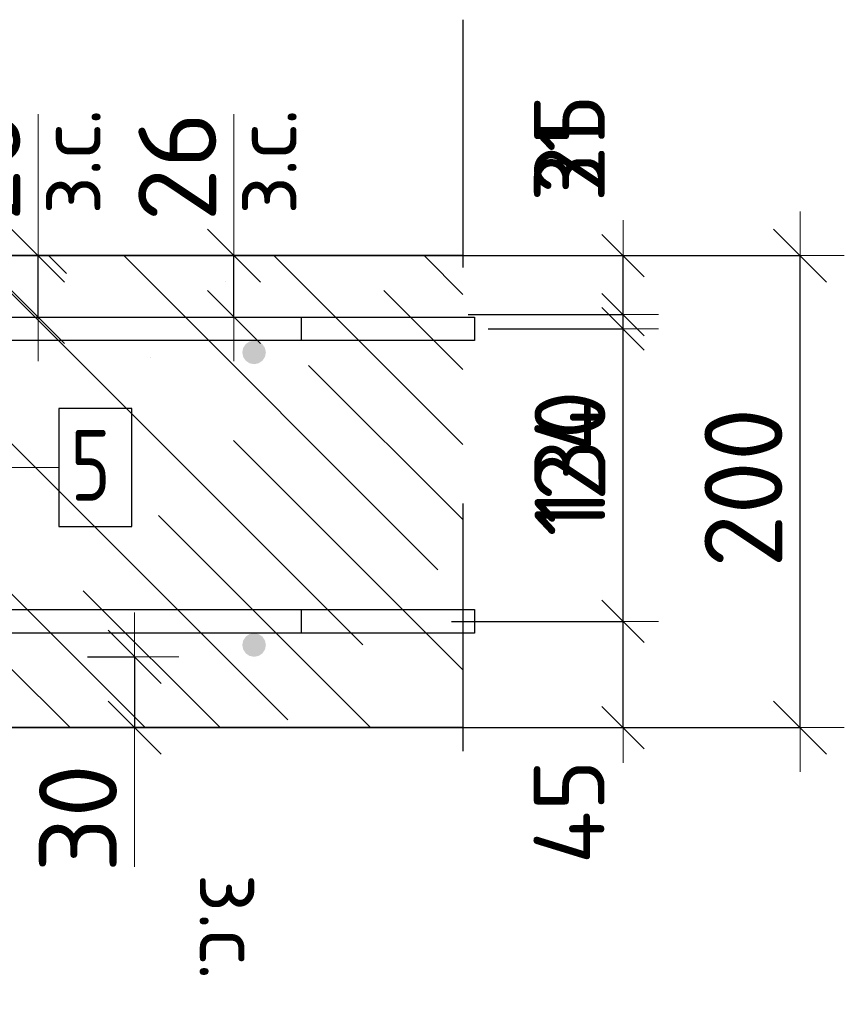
# Model space of a CAD drawing. Header units: metres. Extents: x -38 to 93, y -15 to 21.
# Tile 137 of 152: x 72.568 to 72.918, y 7.225 to 7.642. Entities that reach past the tile are written whole.
import ezdxf

# ---------------------------------------------------------------- set-up
doc = ezdxf.new("R2010")
doc.units = ezdxf.units.M
doc.header["$PDMODE"] = 65
doc.linetypes.add('______4', pattern=[0.135, 0.105, -0.03])
for name, color, linetype, lineweight in [('XR$4$Арм. стержнями верхней зоны', 180, 'Continuous', 35), ('XR$4$Арм. стержнями нижней зоны', 180, 'Continuous', 35), ('XR$4$Арм.стержн. Арматура края', 96, 'Continuous', 35), ('XR$4$Арм.стержн. Доп. арматура', 180, 'Continuous', 35), ('XR$4$Размерная линия (1)', 7, 'Continuous', 13), ('XR$4$Размерная линия_ общее', 7, 'Continuous', 13), ('XR$6$Арм. стержнями верхней зоны', 180, 'Continuous', 35), ('XR$6$Арм. стержнями нижней зоны', 180, 'Continuous', 35), ('XR$6$Арм.стержн. Арматура края', 96, 'Continuous', 35), ('XR$6$Арм.стержн. Доп. арматура', 180, 'Continuous', 35), ('XR$6$Размерная линия (1)', 7, 'Continuous', 13), ('XR$6$Размерная линия_ общее', 7, 'Continuous', 13)]:
    doc.layers.add(name, color=color, linetype=linetype, lineweight=lineweight)
doc.styles.add('ISOCPEUR', font='txt')
doc.dimstyles.new('DIMSTYLE_11', dxfattribs={"dimtxt": 0.03, "dimasz": 0.03, "dimexe": 0, "dimexo": 0, "dimgap": 0.015, "dimtad": 2, "dimdec": 0, "dimlfac": 1000, "dimrnd": 1, "dimzin": 12, "dimdsep": 46, "dimtxsty": 'ISOCPEUR', "dimblk1": 'ALL_ML_STRICH', "dimblk2": 'ALL_ML_STRICH', "dimsah": 1, "dimcen": 0, "dimclrd": 7, "dimclre": 256, "dimclrt": 7, "dimadec": 0, "dimazin": 0, "dimtfac": 1, "dimtdec": 0, "dimtix": 1, "dimtmove": 2, "dimatfit": 3, "dimfxl": 0, "dimtvp": 1.2, "dimtzin": 0, "dimlwd": 0, "dimlwe": -3, "dimarcsym": 0})
doc.dimstyles.new('DIMSTYLE_12', dxfattribs={"dimtxt": 0.03, "dimasz": 0.03, "dimexe": 0, "dimexo": 0, "dimgap": 0.015, "dimtad": 2, "dimdec": 0, "dimlfac": 1000, "dimrnd": 1, "dimzin": 12, "dimdsep": 46, "dimtxsty": 'ISOCPEUR', "dimblk1": 'ALL_ML_STRICH', "dimblk2": 'ALL_ML_STRICH', "dimsah": 1, "dimcen": 0, "dimclrd": 7, "dimclre": 256, "dimclrt": 7, "dimadec": 0, "dimazin": 0, "dimtfac": 1, "dimtdec": 0, "dimtix": 1, "dimtmove": 2, "dimatfit": 3, "dimfxl": 0, "dimtzin": 0, "dimlwd": 0, "dimlwe": -3, "dimarcsym": 0})
doc.dimstyles.new('DIMSTYLE_18', dxfattribs={"dimtxt": 0.033, "dimasz": 0.0375, "dimexe": 0, "dimexo": 0, "dimgap": 0.0165, "dimtad": 2, "dimdec": 0, "dimlfac": 1000, "dimrnd": 1, "dimzin": 12, "dimdsep": 46, "dimtxsty": 'ISOCPEUR', "dimblk1": 'ALL_ML_STRICH', "dimblk2": 'ALL_ML_STRICH', "dimsah": 1, "dimcen": 0, "dimclrd": 7, "dimclre": 256, "dimclrt": 7, "dimadec": 0, "dimazin": 0, "dimtfac": 1, "dimtdec": 0, "dimtix": 1, "dimtmove": 2, "dimatfit": 3, "dimfxl": 0, "dimtvp": 1.2, "dimtzin": 0, "dimlwd": 0, "dimlwe": -3, "dimarcsym": 0})
doc.dimstyles.new('DIMSTYLE_8', dxfattribs={"dimtxt": 0.033, "dimasz": 0.0375, "dimexe": 0, "dimexo": 0, "dimgap": 0.0165, "dimtad": 2, "dimdec": 0, "dimlfac": 1000, "dimrnd": 1, "dimzin": 12, "dimdsep": 46, "dimtxsty": 'ISOCPEUR', "dimblk1": 'ALL_ML_STRICH', "dimblk2": 'ALL_ML_STRICH', "dimsah": 1, "dimcen": 0, "dimclrd": 7, "dimclre": 256, "dimclrt": 7, "dimadec": 0, "dimazin": 0, "dimtfac": 1, "dimtdec": 0, "dimtix": 1, "dimtmove": 2, "dimatfit": 3, "dimfxl": 0, "dimtzin": 0, "dimlwd": 0, "dimlwe": -3, "dimarcsym": 0})
pattern_1 = [(135, (0, 0), (-0.031819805, -0.031819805), [0.4, -0.05, 0, -0.05]), (135, (-0.01591, -0.01591), (-0.031819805, -0.031819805), [0.8, -0.1, 0.1, -0.1])]

# ---------------------------------------------------------------- blocks, each defined once
blk = doc.blocks.new('ALL_ML_STRICH')
at = {"color": 0, "linetype": 'ByBlock', "lineweight": -2}
for p, q in [((0, -0.5), (0, 0.5)), ((-0.3, -0.3), (0.3, 0.3)), ((-1, 0), (0.5, 0))]:
    blk.add_line(p, q, dxfattribs=at)
blk = doc.blocks.new('*D156')
at = {"layer": 'DEFPOINTS', "color": 7, "linetype": 'Continuous', "lineweight": 13, "transparency": 33554687}
for p in [(72.7273, 7.54188), (72.7273, 7.34188), (72.89884, 7.34188)]:
    blk.add_point(p, dxfattribs=at)
at = {"layer": 'XR$4$Размерная линия_ общее', "color": 253, "linetype": 'Continuous', "lineweight": -2, "true_color": 0xa0a0a0, "transparency": 33554687}
for p, q in [((72.7473, 7.54188), (72.89884, 7.54188)), ((72.7473, 7.34188), (72.89884, 7.34188))]:
    blk.add_line(p, q, dxfattribs=at)
at = {"layer": 'XR$4$Размерная линия_ общее', "color": 7, "linetype": 'Continuous', "lineweight": -2, "transparency": 33554687}
blk.add_line((72.89884, 7.34188), (72.89884, 7.54188), dxfattribs=at)
at = {"layer": 'XR$4$Размерная линия_ общее', "color": 7, "linetype": 'Continuous', "lineweight": 13, "transparency": 33554687, "xscale": 0.0375, "yscale": 0.0375, "zscale": 0.0375}
for p, rotation in [((72.89884, 7.54188), 90), ((72.89884, 7.34188), 270)]:
    blk.add_blockref('ALL_ML_STRICH', p, dxfattribs=dict(at, rotation=rotation))
at = {"layer": 'XR$4$Размерная линия_ общее', "color": 7, "linetype": 'Continuous', "lineweight": 13, "transparency": 33554687, "insert": (72.87484, 7.44353), "char_height": 0.033, "width": 0.099, "attachment_point": 5, "rotation": 90, "style": 'ISOCPEUR'}
blk.add_mtext('\\A1;{200}', dxfattribs=at)
blk = doc.blocks.new('*D157')
at = {"layer": 'DEFPOINTS', "color": 7, "linetype": 'Continuous', "lineweight": 13, "transparency": 33554687}
for p in [(72.5769, 7.37188), (72.61689, 7.37188), (72.5769, 7.34188)]:
    blk.add_point(p, dxfattribs=at)
at = {"layer": 'XR$4$Размерная линия_ общее', "color": 253, "linetype": 'Continuous', "lineweight": -2, "true_color": 0xa0a0a0, "transparency": 33554687}
for p, q in [((72.5969, 7.37188), (72.61689, 7.37188)), ((72.5969, 7.34188), (72.61689, 7.34188))]:
    blk.add_line(p, q, dxfattribs=at)
at = {"layer": 'XR$4$Размерная линия_ общее', "color": 7, "linetype": 'Continuous', "lineweight": -2, "transparency": 33554687}
blk.add_line((72.61689, 7.37188), (72.61689, 7.34188), dxfattribs=at)
at = {"layer": 'XR$4$Размерная линия_ общее', "color": 7, "linetype": 'Continuous', "lineweight": 13, "transparency": 33554687, "xscale": 0.0375, "yscale": 0.0375, "zscale": 0.0375}
for p, rotation in [((72.61689, 7.37188), 90), ((72.61689, 7.34188), 270)]:
    blk.add_blockref('ALL_ML_STRICH', p, dxfattribs=dict(at, rotation=rotation))
at = {"layer": 'XR$4$Размерная линия_ общее', "color": 7, "linetype": 'Continuous', "lineweight": 13, "transparency": 33554687, "insert": (72.59289, 7.30345), "char_height": 0.033, "width": 0.066, "attachment_point": 5, "rotation": 90, "style": 'ISOCPEUR'}
blk.add_mtext('\\A1;{30}', dxfattribs=at)
at = {"layer": 'XR$4$Размерная линия_ общее', "color": 7, "linetype": 'Continuous', "lineweight": 13, "transparency": 33554687, "insert": (72.67143, 7.27997), "char_height": 0.027, "width": 0.00135, "attachment_point": 1, "rotation": 270, "line_spacing_factor": 0.60241, "style": 'ISOCPEUR'}
blk.add_mtext('з.с.', dxfattribs=at)
blk = doc.blocks.new('*D314')
at = {"layer": 'DEFPOINTS', "color": 7, "linetype": 'Continuous', "lineweight": 13, "transparency": 33554687}
for p in [(72.61899, 7.54188), (72.61899, 7.51588), (72.65897, 7.51588)]:
    blk.add_point(p, dxfattribs=at)
at = {"layer": 'XR$4$Размерная линия_ общее', "color": 253, "linetype": 'Continuous', "lineweight": -2, "true_color": 0xa0a0a0, "transparency": 33554687}
for p, q in [((72.63899, 7.54188), (72.65897, 7.54188)), ((72.63899, 7.51588), (72.65897, 7.51588))]:
    blk.add_line(p, q, dxfattribs=at)
at = {"layer": 'XR$4$Размерная линия_ общее', "color": 7, "linetype": 'Continuous', "lineweight": -2, "transparency": 33554687}
blk.add_line((72.65897, 7.51588), (72.65897, 7.54188), dxfattribs=at)
at = {"layer": 'XR$4$Размерная линия_ общее', "color": 7, "linetype": 'Continuous', "lineweight": 13, "transparency": 33554687, "xscale": 0.0375, "yscale": 0.0375, "zscale": 0.0375}
for p, rotation in [((72.65897, 7.54188), 90), ((72.65897, 7.51588), 270)]:
    blk.add_blockref('ALL_ML_STRICH', p, dxfattribs=dict(at, rotation=rotation))
at = {"layer": 'XR$4$Размерная линия_ общее', "color": 7, "linetype": 'Continuous', "lineweight": 13, "transparency": 33554687, "insert": (72.65851, 7.55924), "char_height": 0.027, "width": 0.00135, "attachment_point": 1, "rotation": 90, "line_spacing_factor": 0.60241, "style": 'ISOCPEUR'}
blk.add_mtext('з.с.', dxfattribs=at)
at = {"layer": 'XR$4$Размерная линия_ общее', "color": 7, "linetype": 'Continuous', "lineweight": 13, "transparency": 33554687, "insert": (72.63497, 7.5796), "char_height": 0.033, "width": 0.066, "attachment_point": 5, "rotation": 90, "style": 'ISOCPEUR'}
blk.add_mtext('\\A1;{26}', dxfattribs=at)
blk = doc.blocks.new('*D315')
at = {"layer": 'DEFPOINTS', "color": 7, "linetype": 'Continuous', "lineweight": 13, "transparency": 33554687}
for p in [(72.73118, 7.38688), (72.74403, 7.34188), (72.82384, 7.34188)]:
    blk.add_point(p, dxfattribs=at)
at = {"layer": 'XR$4$Размерная линия (1)', "color": 9, "linetype": 'Continuous', "lineweight": -2, "true_color": 0xc7c7c7, "transparency": 33554687}
for p, q in [((72.75118, 7.38688), (72.82384, 7.38688)), ((72.76403, 7.34188), (72.82384, 7.34188))]:
    blk.add_line(p, q, dxfattribs=at)
at = {"layer": 'XR$4$Размерная линия (1)', "color": 7, "linetype": 'Continuous', "lineweight": -2, "transparency": 33554687}
blk.add_line((72.82384, 7.34188), (72.82384, 7.38688), dxfattribs=at)
at = {"layer": 'XR$4$Размерная линия (1)', "color": 7, "linetype": 'Continuous', "lineweight": 13, "transparency": 33554687, "xscale": 0.03, "yscale": 0.03, "zscale": 0.03}
for p, rotation in [((72.82384, 7.38688), 90), ((72.82384, 7.34188), 270)]:
    blk.add_blockref('ALL_ML_STRICH', p, dxfattribs=dict(at, rotation=rotation))
at = {"layer": 'XR$4$Размерная линия (1)', "color": 7, "linetype": 'Continuous', "lineweight": 13, "transparency": 33554687, "insert": (72.80098, 7.30614), "char_height": 0.03, "width": 0.06, "attachment_point": 5, "rotation": 90, "style": 'ISOCPEUR'}
blk.add_mtext('\\A1;{45}', dxfattribs=at)
blk = doc.blocks.new('*D316')
at = {"layer": 'DEFPOINTS', "color": 7, "linetype": 'Continuous', "lineweight": 13, "transparency": 33554687}
for p in [(72.74666, 7.51088), (72.73118, 7.38688), (72.82384, 7.38688)]:
    blk.add_point(p, dxfattribs=at)
at = {"layer": 'XR$4$Размерная линия (1)', "color": 9, "linetype": 'Continuous', "lineweight": -2, "true_color": 0xc7c7c7, "transparency": 33554687}
for p, q in [((72.76666, 7.51088), (72.82384, 7.51088)), ((72.75118, 7.38688), (72.82384, 7.38688))]:
    blk.add_line(p, q, dxfattribs=at)
at = {"layer": 'XR$4$Размерная линия (1)', "color": 7, "linetype": 'Continuous', "lineweight": -2, "transparency": 33554687}
blk.add_line((72.82384, 7.38688), (72.82384, 7.51088), dxfattribs=at)
at = {"layer": 'XR$4$Размерная линия (1)', "color": 7, "linetype": 'Continuous', "lineweight": 13, "transparency": 33554687, "xscale": 0.03, "yscale": 0.03, "zscale": 0.03}
for p, rotation in [((72.82384, 7.51088), 90), ((72.82384, 7.38688), 270)]:
    blk.add_blockref('ALL_ML_STRICH', p, dxfattribs=dict(at, rotation=rotation))
at = {"layer": 'XR$4$Размерная линия (1)', "color": 7, "linetype": 'Continuous', "lineweight": 13, "transparency": 33554687, "insert": (72.80134, 7.45188), "char_height": 0.03, "width": 0.09, "attachment_point": 5, "rotation": 90, "style": 'ISOCPEUR'}
blk.add_mtext('\\A1;{124}', dxfattribs=at)
blk = doc.blocks.new('*D317')
at = {"layer": 'DEFPOINTS', "color": 7, "linetype": 'Continuous', "lineweight": 13, "transparency": 33554687}
for p in [(72.72034, 7.54188), (72.74666, 7.51088), (72.82384, 7.51088)]:
    blk.add_point(p, dxfattribs=at)
at = {"layer": 'XR$4$Размерная линия (1)', "color": 9, "linetype": 'Continuous', "lineweight": -2, "true_color": 0xc7c7c7, "transparency": 33554687}
for p, q in [((72.74034, 7.54188), (72.82384, 7.54188)), ((72.76666, 7.51088), (72.82384, 7.51088))]:
    blk.add_line(p, q, dxfattribs=at)
at = {"layer": 'XR$4$Размерная линия (1)', "color": 7, "linetype": 'Continuous', "lineweight": -2, "transparency": 33554687}
blk.add_line((72.82384, 7.51088), (72.82384, 7.54188), dxfattribs=at)
at = {"layer": 'XR$4$Размерная линия (1)', "color": 7, "linetype": 'Continuous', "lineweight": 13, "transparency": 33554687, "xscale": 0.03, "yscale": 0.03, "zscale": 0.03}
for p, rotation in [((72.82384, 7.54188), 90), ((72.82384, 7.51088), 270)]:
    blk.add_blockref('ALL_ML_STRICH', p, dxfattribs=dict(at, rotation=rotation))
at = {"layer": 'XR$4$Размерная линия (1)', "color": 7, "linetype": 'Continuous', "lineweight": 13, "transparency": 33554687, "insert": (72.80113, 7.58256), "char_height": 0.03, "width": 0.06, "attachment_point": 5, "rotation": 90, "style": 'ISOCPEUR'}
blk.add_mtext('\\A1;{31}', dxfattribs=at)
blk = doc.blocks.new('*D745')
at = {"layer": 'DEFPOINTS', "color": 7, "linetype": 'Continuous', "lineweight": 13, "transparency": 33554687}
for p in [(72.7273, 7.54188), (72.7273, 7.34188), (72.89884, 7.34188)]:
    blk.add_point(p, dxfattribs=at)
at = {"layer": 'XR$6$Размерная линия_ общее', "color": 253, "linetype": 'Continuous', "lineweight": -2, "true_color": 0xa0a0a0, "transparency": 33554687}
for p, q in [((72.7473, 7.54188), (72.89884, 7.54188)), ((72.7473, 7.34188), (72.89884, 7.34188))]:
    blk.add_line(p, q, dxfattribs=at)
at = {"layer": 'XR$6$Размерная линия_ общее', "color": 7, "linetype": 'Continuous', "lineweight": -2, "transparency": 33554687}
blk.add_line((72.89884, 7.34188), (72.89884, 7.54188), dxfattribs=at)
at = {"layer": 'XR$6$Размерная линия_ общее', "color": 7, "linetype": 'Continuous', "lineweight": 13, "transparency": 33554687, "xscale": 0.0375, "yscale": 0.0375, "zscale": 0.0375}
for p, rotation in [((72.89884, 7.54188), 90), ((72.89884, 7.34188), 270)]:
    blk.add_blockref('ALL_ML_STRICH', p, dxfattribs=dict(at, rotation=rotation))
at = {"layer": 'XR$6$Размерная линия_ общее', "color": 7, "linetype": 'Continuous', "lineweight": 13, "transparency": 33554687, "insert": (72.87484, 7.44353), "char_height": 0.033, "width": 0.099, "attachment_point": 5, "rotation": 90, "style": 'ISOCPEUR'}
blk.add_mtext('\\A1;{200}', dxfattribs=at)
blk = doc.blocks.new('*D746')
at = {"layer": 'DEFPOINTS', "color": 7, "linetype": 'Continuous', "lineweight": 13, "transparency": 33554687}
for p in [(72.5769, 7.37188), (72.61689, 7.37188), (72.5769, 7.34188)]:
    blk.add_point(p, dxfattribs=at)
at = {"layer": 'XR$6$Размерная линия_ общее', "color": 253, "linetype": 'Continuous', "lineweight": -2, "true_color": 0xa0a0a0, "transparency": 33554687}
for p, q in [((72.5969, 7.37188), (72.61689, 7.37188)), ((72.5969, 7.34188), (72.61689, 7.34188))]:
    blk.add_line(p, q, dxfattribs=at)
at = {"layer": 'XR$6$Размерная линия_ общее', "color": 7, "linetype": 'Continuous', "lineweight": -2, "transparency": 33554687}
blk.add_line((72.61689, 7.37188), (72.61689, 7.34188), dxfattribs=at)
at = {"layer": 'XR$6$Размерная линия_ общее', "color": 7, "linetype": 'Continuous', "lineweight": 13, "transparency": 33554687, "xscale": 0.0375, "yscale": 0.0375, "zscale": 0.0375}
for p, rotation in [((72.61689, 7.37188), 90), ((72.61689, 7.34188), 270)]:
    blk.add_blockref('ALL_ML_STRICH', p, dxfattribs=dict(at, rotation=rotation))
at = {"layer": 'XR$6$Размерная линия_ общее', "color": 7, "linetype": 'Continuous', "lineweight": 13, "transparency": 33554687, "insert": (72.59289, 7.30345), "char_height": 0.033, "width": 0.066, "attachment_point": 5, "rotation": 90, "style": 'ISOCPEUR'}
blk.add_mtext('\\A1;{30}', dxfattribs=at)
at = {"layer": 'XR$6$Размерная линия_ общее', "color": 7, "linetype": 'Continuous', "lineweight": 13, "transparency": 33554687, "insert": (72.67143, 7.27997), "char_height": 0.027, "width": 0.00135, "attachment_point": 1, "rotation": 270, "line_spacing_factor": 0.60241, "style": 'ISOCPEUR'}
blk.add_mtext('з.с.', dxfattribs=at)
blk = doc.blocks.new('*D747')
at = {"layer": 'DEFPOINTS', "color": 7, "linetype": 'Continuous', "lineweight": 13, "transparency": 33554687}
for p in [(72.73118, 7.38688), (72.74403, 7.34188), (72.82384, 7.34188)]:
    blk.add_point(p, dxfattribs=at)
at = {"layer": 'XR$6$Размерная линия (1)', "color": 9, "linetype": 'Continuous', "lineweight": -2, "true_color": 0xc7c7c7, "transparency": 33554687}
for p, q in [((72.75118, 7.38688), (72.82384, 7.38688)), ((72.76403, 7.34188), (72.82384, 7.34188))]:
    blk.add_line(p, q, dxfattribs=at)
at = {"layer": 'XR$6$Размерная линия (1)', "color": 7, "linetype": 'Continuous', "lineweight": -2, "transparency": 33554687}
blk.add_line((72.82384, 7.34188), (72.82384, 7.38688), dxfattribs=at)
at = {"layer": 'XR$6$Размерная линия (1)', "color": 7, "linetype": 'Continuous', "lineweight": 13, "transparency": 33554687, "xscale": 0.03, "yscale": 0.03, "zscale": 0.03}
for p, rotation in [((72.82384, 7.38688), 90), ((72.82384, 7.34188), 270)]:
    blk.add_blockref('ALL_ML_STRICH', p, dxfattribs=dict(at, rotation=rotation))
at = {"layer": 'XR$6$Размерная линия (1)', "color": 7, "linetype": 'Continuous', "lineweight": 13, "transparency": 33554687, "insert": (72.80098, 7.30614), "char_height": 0.03, "width": 0.06, "attachment_point": 5, "rotation": 90, "style": 'ISOCPEUR'}
blk.add_mtext('\\A1;{45}', dxfattribs=at)
blk = doc.blocks.new('*D748')
at = {"layer": 'DEFPOINTS', "color": 7, "linetype": 'Continuous', "lineweight": 13, "transparency": 33554687}
for p in [(72.73821, 7.51688), (72.73118, 7.38688), (72.82384, 7.38688)]:
    blk.add_point(p, dxfattribs=at)
at = {"layer": 'XR$6$Размерная линия (1)', "color": 9, "linetype": 'Continuous', "lineweight": -2, "true_color": 0xc7c7c7, "transparency": 33554687}
for p, q in [((72.75821, 7.51688), (72.82384, 7.51688)), ((72.75118, 7.38688), (72.82384, 7.38688))]:
    blk.add_line(p, q, dxfattribs=at)
at = {"layer": 'XR$6$Размерная линия (1)', "color": 7, "linetype": 'Continuous', "lineweight": -2, "transparency": 33554687}
blk.add_line((72.82384, 7.38688), (72.82384, 7.51688), dxfattribs=at)
at = {"layer": 'XR$6$Размерная линия (1)', "color": 7, "linetype": 'Continuous', "lineweight": 13, "transparency": 33554687, "xscale": 0.03, "yscale": 0.03, "zscale": 0.03}
for p, rotation in [((72.82384, 7.51688), 90), ((72.82384, 7.38688), 270)]:
    blk.add_blockref('ALL_ML_STRICH', p, dxfattribs=dict(at, rotation=rotation))
at = {"layer": 'XR$6$Размерная линия (1)', "color": 7, "linetype": 'Continuous', "lineweight": 13, "transparency": 33554687, "insert": (72.80134, 7.45638), "char_height": 0.03, "width": 0.09, "attachment_point": 5, "rotation": 90, "style": 'ISOCPEUR'}
blk.add_mtext('\\A1;{130}', dxfattribs=at)
blk = doc.blocks.new('*D749')
at = {"layer": 'DEFPOINTS', "color": 7, "linetype": 'Continuous', "lineweight": 13, "transparency": 33554687}
for p in [(72.72034, 7.54188), (72.73821, 7.51688), (72.82384, 7.51688)]:
    blk.add_point(p, dxfattribs=at)
at = {"layer": 'XR$6$Размерная линия (1)', "color": 9, "linetype": 'Continuous', "lineweight": -2, "true_color": 0xc7c7c7, "transparency": 33554687}
for p, q in [((72.74034, 7.54188), (72.82384, 7.54188)), ((72.75821, 7.51688), (72.82384, 7.51688))]:
    blk.add_line(p, q, dxfattribs=at)
at = {"layer": 'XR$6$Размерная линия (1)', "color": 7, "linetype": 'Continuous', "lineweight": -2, "transparency": 33554687}
blk.add_line((72.82384, 7.51688), (72.82384, 7.54188), dxfattribs=at)
at = {"layer": 'XR$6$Размерная линия (1)', "color": 7, "linetype": 'Continuous', "lineweight": 13, "transparency": 33554687, "xscale": 0.03, "yscale": 0.03, "zscale": 0.03}
for p, rotation in [((72.82384, 7.54188), 90), ((72.82384, 7.51688), 270)]:
    blk.add_blockref('ALL_ML_STRICH', p, dxfattribs=dict(at, rotation=rotation))
at = {"layer": 'XR$6$Размерная линия (1)', "color": 7, "linetype": 'Continuous', "lineweight": 13, "transparency": 33554687, "insert": (72.8011, 7.58917), "char_height": 0.03, "width": 0.06, "attachment_point": 5, "rotation": 90, "style": 'ISOCPEUR'}
blk.add_mtext('\\A1;{25}', dxfattribs=at)
blk = doc.blocks.new('*D868')
at = {"layer": 'DEFPOINTS', "color": 7, "linetype": 'Continuous', "lineweight": 13, "transparency": 33554687}
for p in [(72.53596, 7.54188), (72.53596, 7.51588), (72.57595, 7.51588)]:
    blk.add_point(p, dxfattribs=at)
at = {"layer": 'XR$6$Размерная линия_ общее', "color": 253, "linetype": 'Continuous', "lineweight": -2, "true_color": 0xa0a0a0, "transparency": 33554687}
for p, q in [((72.55596, 7.54188), (72.57595, 7.54188)), ((72.55596, 7.51588), (72.57595, 7.51588))]:
    blk.add_line(p, q, dxfattribs=at)
at = {"layer": 'XR$6$Размерная линия_ общее', "color": 7, "linetype": 'Continuous', "lineweight": -2, "transparency": 33554687}
blk.add_line((72.57595, 7.51588), (72.57595, 7.54188), dxfattribs=at)
at = {"layer": 'XR$6$Размерная линия_ общее', "color": 7, "linetype": 'Continuous', "lineweight": 13, "transparency": 33554687, "xscale": 0.0375, "yscale": 0.0375, "zscale": 0.0375}
for p, rotation in [((72.57595, 7.54188), 90), ((72.57595, 7.51588), 270)]:
    blk.add_blockref('ALL_ML_STRICH', p, dxfattribs=dict(at, rotation=rotation))
at = {"layer": 'XR$6$Размерная линия_ общее', "color": 7, "linetype": 'Continuous', "lineweight": 13, "transparency": 33554687, "insert": (72.57548, 7.55924), "char_height": 0.027, "width": 0.00135, "attachment_point": 1, "rotation": 90, "line_spacing_factor": 0.60241, "style": 'ISOCPEUR'}
blk.add_mtext('з.с.', dxfattribs=at)
at = {"layer": 'XR$6$Размерная линия_ общее', "color": 7, "linetype": 'Continuous', "lineweight": 13, "transparency": 33554687, "insert": (72.55195, 7.5796), "char_height": 0.033, "width": 0.066, "attachment_point": 5, "rotation": 90, "style": 'ISOCPEUR'}
blk.add_mtext('\\A1;{26}', dxfattribs=at)

msp = doc.modelspace()

# ---------------------------------------------------------------- hatches: boundary and pattern name
at = {"linetype": 'Continuous', "lineweight": 13, "transparency": 33554687}
h = msp.add_hatch(dxfattribs=at)
h.set_pattern_fill('__________540', scale=0.015, style=0, pattern_type=2)
h.set_pattern_definition(pattern_1)
h.paths.add_polyline_path([(72.1675, 7.54188), (72.1675, 7.34188), (72.75595, 7.34188), (72.75595, 7.54188)], flags=0)
h = msp.add_hatch(dxfattribs=at)
h.set_pattern_fill('__________540', scale=0.015, style=0, pattern_type=2)
h.set_pattern_definition(pattern_1)
h.paths.add_polyline_path([(72.1675, 7.54188), (72.1675, 7.34188), (72.75595, 7.34188), (72.75595, 7.54188)], flags=0)
at = {"layer": 'XR$4$Арм. стержнями верхней зоны', "linetype": 'Continuous', "lineweight": 50, "transparency": 33554687}
msp.add_hatch(color=4, dxfattribs=at).paths.add_polyline_path([(72.67251, 7.50088), (72.67212, 7.50279), (72.67104, 7.50441), (72.66942, 7.5055), (72.66751, 7.50588), (72.66559, 7.5055), (72.66397, 7.50441), (72.66289, 7.50279), (72.66251, 7.50088), (72.66289, 7.49896), (72.66397, 7.49734), (72.66559, 7.49626), (72.66751, 7.49588), (72.66942, 7.49626), (72.67104, 7.49734), (72.67212, 7.49896)])
at = {"layer": 'XR$4$Арм. стержнями нижней зоны', "linetype": 'Continuous', "lineweight": 50, "transparency": 33554687}
msp.add_hatch(color=4, dxfattribs=at).paths.add_polyline_path([(72.67251, 7.37688), (72.67212, 7.37879), (72.67104, 7.38041), (72.66942, 7.3815), (72.66751, 7.38188), (72.66559, 7.3815), (72.66397, 7.38041), (72.66289, 7.37879), (72.66251, 7.37688), (72.66289, 7.37496), (72.66397, 7.37334), (72.66559, 7.37226), (72.66751, 7.37188), (72.66942, 7.37226), (72.67104, 7.37334), (72.67212, 7.37496)])
at = {"layer": 'XR$6$Арм. стержнями верхней зоны', "linetype": 'Continuous', "lineweight": 50, "transparency": 33554687}
msp.add_hatch(color=4, dxfattribs=at).paths.add_polyline_path([(72.67251, 7.50088), (72.67212, 7.50279), (72.67104, 7.50441), (72.66942, 7.5055), (72.66751, 7.50588), (72.66559, 7.5055), (72.66397, 7.50441), (72.66289, 7.50279), (72.66251, 7.50088), (72.66289, 7.49896), (72.66397, 7.49734), (72.66559, 7.49626), (72.66751, 7.49588), (72.66942, 7.49626), (72.67104, 7.49734), (72.67212, 7.49896)])
at = {"layer": 'XR$6$Арм. стержнями нижней зоны', "linetype": 'Continuous', "lineweight": 50, "transparency": 33554687}
msp.add_hatch(color=4, dxfattribs=at).paths.add_polyline_path([(72.67251, 7.37688), (72.67212, 7.37879), (72.67104, 7.38041), (72.66942, 7.3815), (72.66751, 7.38188), (72.66559, 7.3815), (72.66397, 7.38041), (72.66289, 7.37879), (72.66251, 7.37688), (72.66289, 7.37496), (72.66397, 7.37334), (72.66559, 7.37226), (72.66751, 7.37188), (72.66942, 7.37226), (72.67104, 7.37334), (72.67212, 7.37496)])

# ---------------------------------------------------------------- linework, layer by layer
at = {"color": 7, "linetype": '______4', "lineweight": 25, "transparency": 33554687}
msp.add_line((72.75595, 7.64188), (72.75595, 7.24188), dxfattribs=at)
msp.add_line((72.75595, 7.64188), (72.75595, 7.24188), dxfattribs=at)
at = {"color": 7, "linetype": 'Continuous', "lineweight": 13, "transparency": 33554687}
for p, q in [((72.57595, 7.54188), (72.57595, 7.60188)), ((72.65897, 7.54188), (72.65897, 7.60188)), ((72.61689, 7.34188), (72.61689, 7.28288)), ((72.61689, 7.34188), (72.61689, 7.28288))]:
    msp.add_line(p, q, dxfattribs=at)
at = {"color": 7, "linetype": 'Continuous', "lineweight": 35, "transparency": 33554687}
for p, q in [((72.75595, 7.54188), (72.1675, 7.54188)), ((72.75595, 7.54188), (72.1675, 7.54188)), ((72.1675, 7.34188), (72.75595, 7.34188)), ((72.1675, 7.34188), (72.75595, 7.34188))]:
    msp.add_line(p, q, dxfattribs=at)
at = {"layer": 'XR$4$Арм. стержнями верхней зоны', "color": 4, "linetype": 'Continuous', "lineweight": 25, "transparency": 33554687}
for points in [[(72.76095, 7.50588), (72.1875, 7.50588), (72.1875, 7.51588), (72.76095, 7.51588), (72.76095, 7.50588)], [(72.76095, 7.50588), (72.44251, 7.50588), (72.44251, 7.51588), (72.76095, 7.51588), (72.76095, 7.50588)]]:
    msp.add_lwpolyline(points, dxfattribs=at)
at = {"layer": 'XR$4$Арм. стержнями нижней зоны', "color": 4, "linetype": 'Continuous', "lineweight": 25, "transparency": 33554687}
for points in [[(72.76095, 7.38188), (72.1875, 7.38188), (72.1875, 7.39188), (72.76095, 7.39188), (72.76095, 7.38188)], [(72.76095, 7.38188), (72.44251, 7.38188), (72.44251, 7.39188), (72.76095, 7.39188), (72.76095, 7.38188)]]:
    msp.add_lwpolyline(points, dxfattribs=at)
at = {"layer": 'XR$4$Арм.стержн. Арматура края', "color": 4, "linetype": 'Continuous', "lineweight": 25, "transparency": 33554687}
for points in [[(72.21607, 7.51588), (72.6875, 7.51588), (72.6875, 7.50588), (72.21676, 7.50588)], [(72.21676, 7.39188), (72.6875, 7.39188), (72.6875, 7.38188)], [(72.6875, 7.38188), (72.21607, 7.38188)]]:
    msp.add_lwpolyline(points, dxfattribs=at)
at = {"layer": 'XR$4$Арм.стержн. Доп. арматура', "color": 7, "linetype": 'Continuous', "lineweight": 13, "transparency": 33554687}
msp.add_line((72.35872, 7.45204), (72.58472, 7.45204), dxfattribs=at)
at = {"layer": 'XR$4$Арм.стержн. Доп. арматура', "color": 7, "linetype": 'Continuous', "lineweight": 25, "transparency": 33554687}
msp.add_lwpolyline([(72.58472, 7.42704), (72.61572, 7.42704), (72.61572, 7.47704), (72.58472, 7.47704), (72.58472, 7.42704)], dxfattribs=at)
at = {"layer": 'XR$6$Арм. стержнями верхней зоны', "color": 4, "linetype": 'Continuous', "lineweight": 25, "transparency": 33554687}
for points in [[(72.76095, 7.50588), (72.1875, 7.50588), (72.1875, 7.51588), (72.76095, 7.51588), (72.76095, 7.50588)], [(72.76095, 7.50588), (72.44251, 7.50588), (72.44251, 7.51588), (72.76095, 7.51588), (72.76095, 7.50588)]]:
    msp.add_lwpolyline(points, dxfattribs=at)
at = {"layer": 'XR$6$Арм. стержнями нижней зоны', "color": 4, "linetype": 'Continuous', "lineweight": 25, "transparency": 33554687}
for points in [[(72.76095, 7.38188), (72.1875, 7.38188), (72.1875, 7.39188), (72.76095, 7.39188), (72.76095, 7.38188)], [(72.76095, 7.38188), (72.44251, 7.38188), (72.44251, 7.39188), (72.76095, 7.39188), (72.76095, 7.38188)]]:
    msp.add_lwpolyline(points, dxfattribs=at)
at = {"layer": 'XR$6$Арм.стержн. Арматура края', "color": 4, "linetype": 'Continuous', "lineweight": 25, "transparency": 33554687}
for points in [[(72.21607, 7.51588), (72.6875, 7.51588), (72.6875, 7.50588), (72.21676, 7.50588)], [(72.21676, 7.39188), (72.6875, 7.39188), (72.6875, 7.38188)], [(72.6875, 7.38188), (72.21607, 7.38188)]]:
    msp.add_lwpolyline(points, dxfattribs=at)
at = {"layer": 'XR$6$Арм.стержн. Доп. арматура', "color": 7, "linetype": 'Continuous', "lineweight": 13, "transparency": 33554687}
msp.add_line((72.35872, 7.45204), (72.58472, 7.45204), dxfattribs=at)
at = {"layer": 'XR$6$Арм.стержн. Доп. арматура', "color": 7, "linetype": 'Continuous', "lineweight": 25, "transparency": 33554687}
msp.add_lwpolyline([(72.58472, 7.42704), (72.61572, 7.42704), (72.61572, 7.47704), (72.58472, 7.47704), (72.58472, 7.42704)], dxfattribs=at)

# ---------------------------------------------------------------- texts
at = {"layer": 'XR$4$Арм.стержн. Доп. арматура', "color": 7, "linetype": 'Continuous', "lineweight": 25, "transparency": 33554687, "insert": (72.58972, 7.43804), "char_height": 0.03, "width": 0.0326407, "attachment_point": 7, "style": 'ISOCPEUR'}
msp.add_mtext('\\W0.78;5', dxfattribs=at)
at = {"layer": 'XR$6$Арм.стержн. Доп. арматура', "color": 7, "linetype": 'Continuous', "lineweight": 25, "transparency": 33554687, "insert": (72.58972, 7.43804), "char_height": 0.03, "width": 0.0326407, "attachment_point": 7, "style": 'ISOCPEUR'}
msp.add_mtext('\\W0.78;5', dxfattribs=at)

# ---------------------------------------------------------------- dimensions: what is measured, and where the dimension line sits
at = {"layer": 'XR$4$Размерная линия (1)', "color": 7, "linetype": 'Continuous', "lineweight": 13, "transparency": 33554687}
for base, p1, p2, dimstyle, picture, middle in [((72.82384, 7.54188), (72.76666, 7.51088), (72.74034, 7.54188), 'DIMSTYLE_11', '*D317', (72.80113, 7.58256)), ((72.82384, 7.51088), (72.75118, 7.38688), (72.76666, 7.51088), 'DIMSTYLE_12', '*D316', (72.80134, 7.45188)), ((72.82384, 7.38688), (72.76403, 7.34188), (72.75118, 7.38688), 'DIMSTYLE_11', '*D315', (72.80098, 7.30614))]:
    dim = msp.add_linear_dim(base=base, p1=p1, p2=p2, angle=90, dimstyle=dimstyle, override={"dimpost": '<>', "dimclrd": 7, "dimclre": 9, "dimclrt": 7, "dimlwd": 0, "dimlwe": 65533}, dxfattribs=at)
    dim.commit()
    dim.dimension.update_dxf_attribs({"geometry": picture, "text_midpoint": middle, "dimtype": 160})
at = {"layer": 'XR$4$Размерная линия_ общее', "color": 7, "linetype": 'Continuous', "lineweight": 13, "transparency": 33554687}
for base, p1, p2, angle, picture, middle in [((72.65897, 7.54188), (72.63899, 7.51588), (72.63899, 7.54188), 90, '*D314', (72.63497, 7.5796)), ((72.61689, 7.34188), (72.5969, 7.37188), (72.5969, 7.34188), 270, '*D157', (72.59289, 7.30345))]:
    dim = msp.add_linear_dim(base=base, p1=p1, p2=p2, angle=angle, text='<>\\Xз.с.', dimstyle='DIMSTYLE_18', override={"dimpost": '<>', "dimclrd": 7, "dimclre": 253, "dimclrt": 7, "dimlwd": 0, "dimlwe": 65533}, dxfattribs=at)
    dim.commit()
    dim.dimension.update_dxf_attribs({"geometry": picture, "text_midpoint": middle, "dimtype": 160})
dim = msp.add_linear_dim(base=(72.89884, 7.54188), p1=(72.7473, 7.34188), p2=(72.7473, 7.54188), angle=90, dimstyle='DIMSTYLE_8', override={"dimpost": '<>', "dimclrd": 7, "dimclre": 253, "dimclrt": 7, "dimlwd": 0, "dimlwe": 65533}, dxfattribs=at)
dim.commit()
dim.dimension.update_dxf_attribs({"geometry": '*D156', "text_midpoint": (72.87484, 7.44353), "dimtype": 160})
at = {"layer": 'XR$6$Размерная линия (1)', "color": 7, "linetype": 'Continuous', "lineweight": 13, "transparency": 33554687}
for base, p1, p2, dimstyle, picture, middle in [((72.82384, 7.54188), (72.75821, 7.51688), (72.74034, 7.54188), 'DIMSTYLE_11', '*D749', (72.8011, 7.58917)), ((72.82384, 7.51688), (72.75118, 7.38688), (72.75821, 7.51688), 'DIMSTYLE_12', '*D748', (72.80134, 7.45638)), ((72.82384, 7.38688), (72.76403, 7.34188), (72.75118, 7.38688), 'DIMSTYLE_11', '*D747', (72.80098, 7.30614))]:
    dim = msp.add_linear_dim(base=base, p1=p1, p2=p2, angle=90, dimstyle=dimstyle, override={"dimpost": '<>', "dimclrd": 7, "dimclre": 9, "dimclrt": 7, "dimlwd": 0, "dimlwe": 65533}, dxfattribs=at)
    dim.commit()
    dim.dimension.update_dxf_attribs({"geometry": picture, "text_midpoint": middle, "dimtype": 160})
at = {"layer": 'XR$6$Размерная линия_ общее', "color": 7, "linetype": 'Continuous', "lineweight": 13, "transparency": 33554687}
for base, p1, p2, angle, picture, middle in [((72.57595, 7.54188), (72.55596, 7.51588), (72.55596, 7.54188), 90, '*D868', (72.55195, 7.5796)), ((72.61689, 7.34188), (72.5969, 7.37188), (72.5969, 7.34188), 270, '*D746', (72.59289, 7.30345))]:
    dim = msp.add_linear_dim(base=base, p1=p1, p2=p2, angle=angle, text='<>\\Xз.с.', dimstyle='DIMSTYLE_18', override={"dimpost": '<>', "dimclrd": 7, "dimclre": 253, "dimclrt": 7, "dimlwd": 0, "dimlwe": 65533}, dxfattribs=at)
    dim.commit()
    dim.dimension.update_dxf_attribs({"geometry": picture, "text_midpoint": middle, "dimtype": 160})
dim = msp.add_linear_dim(base=(72.89884, 7.54188), p1=(72.7473, 7.34188), p2=(72.7473, 7.54188), angle=90, dimstyle='DIMSTYLE_8', override={"dimpost": '<>', "dimclrd": 7, "dimclre": 253, "dimclrt": 7, "dimlwd": 0, "dimlwe": 65533}, dxfattribs=at)
dim.commit()
dim.dimension.update_dxf_attribs({"geometry": '*D745', "text_midpoint": (72.87484, 7.44353), "dimtype": 160})

doc.saveas('drawing.dxf')
